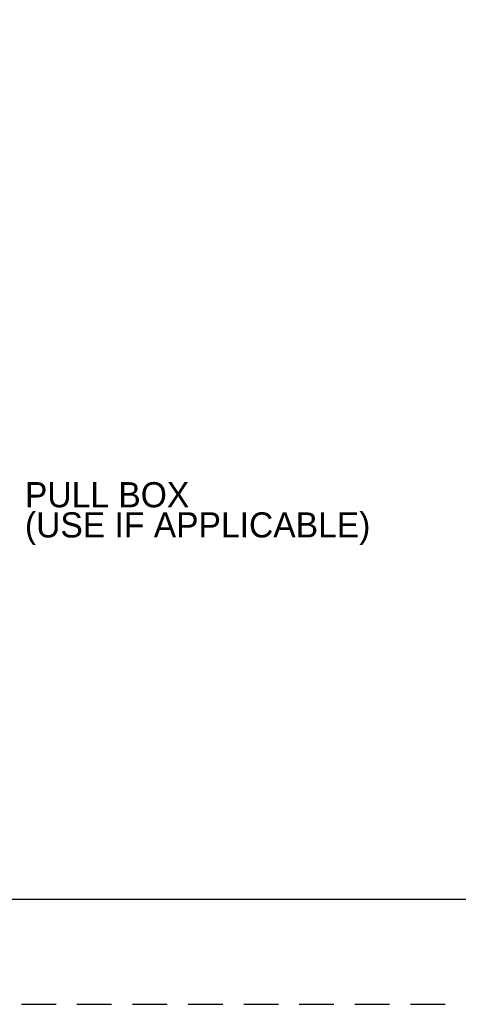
# Paper-space layout '113851LD001' of a CAD drawing. Header units: feet. Extents: x 0 to 34, y 0 to 22.
# Tile 56 of 74: x 18.5 to 20.6, y 0 to 4.7. Entities that reach past the tile are written whole.
import ezdxf
from ezdxf.enums import TextEntityAlignment as Align

# ---------------------------------------------------------------- set-up
doc = ezdxf.new("R2010")
doc.units = ezdxf.units.FT
doc.header["$MEASUREMENT"] = 0
doc.linetypes.add('OhDOT_USTN3', pattern=[0.22, 0.165, -0.055])
for name, color, linetype in [('LT_P_Text', 7, 'Continuous'), ('SH_Border', 7, 'Continuous'), ('SH_Cut_Line', 7, 'OhDOT_USTN3'), ('SH_Data', 7, 'Continuous')]:
    doc.layers.add(name, color=color, linetype=linetype)
doc.styles.add('Font 70-Main Title', font='txt', dxfattribs={"width": 1.15, "height": 0.25})
doc.styles.add('Straight-Normal', font='font30.shx', dxfattribs={"height": 0.14})
doc.styles.add('Straight-Sub Title', font='font30.shx', dxfattribs={"height": 0.17})
doc.styles.add('Style-ODOT - 84', font='ODOT - 84.shx')

# ---------------------------------------------------------------- blocks, each defined once
blk = doc.blocks.new('BLKWO')
at = {"layer": 'SH_Border', "color": 7, "linetype": 'Continuous', "flags": 128}
blk.add_lwpolyline([(2, 21.5), (33.5, 21.5), (33.5, 0.5), (2, 0.5), (2, 21.5)], close=True, dxfattribs=at)
at = {"layer": 'SH_Cut_Line', "color": 7, "linetype": 'OhDOT_USTN3', "flags": 128}
blk.add_lwpolyline([(0, 0), (34, 0), (34, 22), (0, 22), (0, 0)], close=True, dxfattribs=at)
at = {"layer": 'SH_Data', "style": 'Straight-Normal'}
for tag, p in [('CALCULATED', (32.9892, 21.0203)), ('CHECKED', (33.4892, 21.0203))]:
    blk.add_attdef(tag, text='', height=0.14, rotation=90, dxfattribs=at).set_placement(p, align=Align.BOTTOM_CENTER)
at = {"layer": 'SH_Data', "style": 'Font 70-Main Title', "width": 1.15}
for tag, p in [('TITLEAREA2M', (33, 13.2917)), ('TITLEAREA1', (33, 3.7917))]:
    blk.add_attdef(tag, text='', height=0.25, rotation=90, dxfattribs=at).set_placement(p, align=Align.MIDDLE_CENTER)
at = {"layer": 'SH_Data', "style": 'Straight-Sub Title'}
for tag, p in [('SHEETNO', (33.0203, 1.0031)), ('SHEETTOTAL', (33.0203, 0.6634))]:
    blk.add_attdef(tag, text='', height=0.17, dxfattribs=at).set_placement(p, align=Align.BOTTOM_CENTER)

psp = doc.layouts.new('113851LD001')

# ---------------------------------------------------------------- block references
psp.add_blockref('BLKWO', (0, 0))

# ---------------------------------------------------------------- texts
at = {"layer": 'LT_P_Text', "color": 7, "linetype": 'Continuous', "lineweight": 30, "insert": (18.5669, 2.4885), "char_height": 0.119788, "attachment_point": 1, "line_spacing_factor": 0.72, "style": 'Style-ODOT - 84'}
psp.add_mtext('\\FISO_FONTRIGHT;PULL BOX\\P(USE IF APPLICABLE)', dxfattribs=at)

doc.saveas('drawing.dxf')
